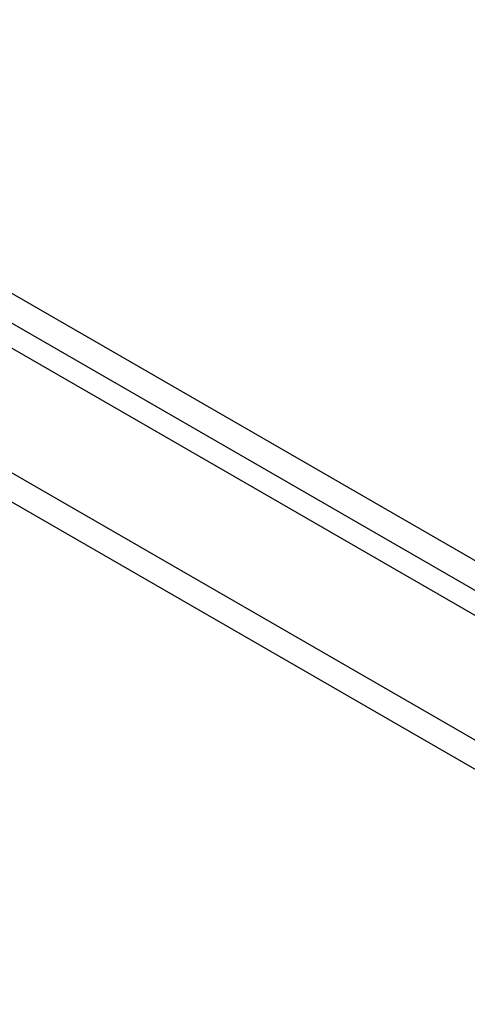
# Model space of a CAD drawing. Header units: inches. Extents: x 23 to 567, y 61 to 264.
# Tile 228 of 256: x 485.16 to 487.61, y 252.68 to 258.06. Entities that reach past the tile are written whole.
import ezdxf

# ---------------------------------------------------------------- set-up
doc = ezdxf.new("R2010")
doc.units = ezdxf.units.IN
doc.header["$MEASUREMENT"] = 0
doc.layers.add('Visible Edges(ANSI)', color=7, linetype='Continuous', lineweight=25)
doc.layers.add('Visible Tangent Edges(ANSI)', color=7, linetype='Continuous', lineweight=25)

msp = doc.modelspace()

# ---------------------------------------------------------------- linework, layer by layer
at = {"layer": 'Visible Edges(ANSI)'}
msp.add_line((482.3932, 257.8414), (520.2976, 235.9572), dxfattribs=at)
at = {"layer": 'Visible Tangent Edges(ANSI)'}
for p, q in [((520.5685, 236.0988), (482.5247, 258.0634)), ((482.4547, 257.9421), (520.4985, 235.9776)), ((481.8027, 257.5005), (519.7072, 235.6164)), ((519.6372, 235.4951), (481.7327, 257.3793))]:
    msp.add_line(p, q, dxfattribs=at)

doc.saveas('drawing.dxf')
